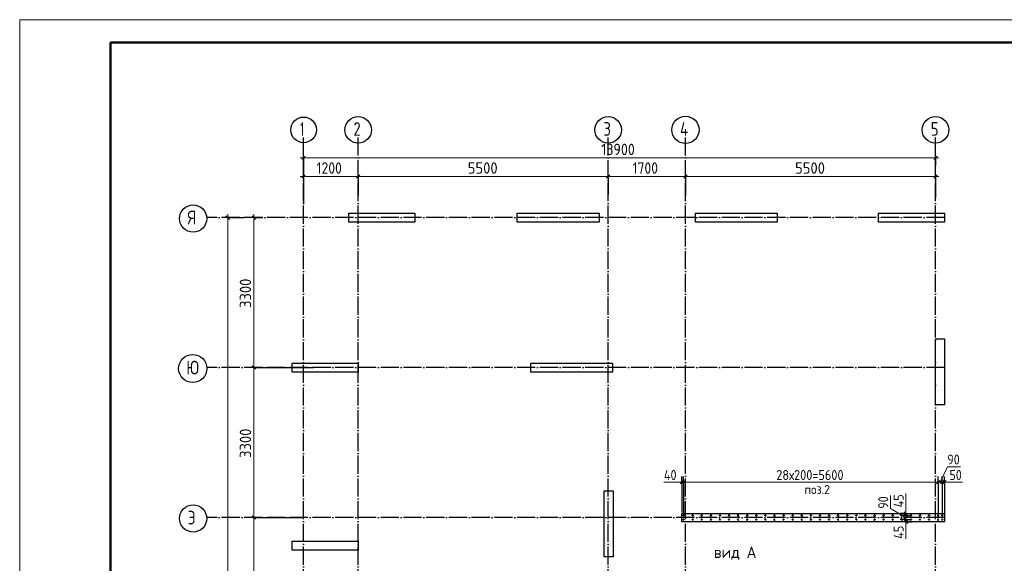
# Model space of a CAD drawing. Header units: millimetres. Extents: x -49773 to 2322955, y -3321 to 58485.
# Tile 250 of 256: x 1008641 to 1030300, y 45086 to 57049. Entities that reach past the tile are written whole.
import ezdxf

# ---------------------------------------------------------------- set-up
doc = ezdxf.new("R2010")
doc.units = ezdxf.units.MM
for name, pattern in [('______11', [500, 400, -50, 0, -50]), ('______3', [500, 400, -100]), ('______5', [1100, 800, -100, 100, -100])]:
    doc.linetypes.add(name, pattern=pattern)
for name, color, linetype, lineweight in [('Standard', 7, 'Continuous', 25), ('Арм.стержн. вертикальными 1', 22, 'Continuous', 35), ('Балка_ общее', 7, '______3', 13), ('Обозначение разреза_ общее', 7, 'Continuous', 25), ('Размерная линия_ общее', 7, 'Continuous', 13), ('Стена_ общее', 7, 'Continuous', 35)]:
    doc.layers.add(name, color=color, linetype=linetype, lineweight=lineweight)
doc.layers.add('Осевая линия_ общее', color=7, linetype='______5', lineweight=13, true_color=0xa0a0a0)
doc.styles.add('ISOCPEUR', font='txt')

msp = doc.modelspace()

# ---------------------------------------------------------------- linework, layer by layer
at = {"color": 7, "linetype": 'Continuous', "lineweight": 25, "transparency": 33554687}
for p, q in [((1015884.6, 52592.5), (1015884.6, 52792.5)), ((1015884.6, 52792.5), (1017334.6, 52792.5)), ((1017334.6, 52792.5), (1017334.6, 52592.5)), ((1019584.6, 52592.5), (1019584.6, 52792.5)), ((1019584.6, 52792.5), (1021384.6, 52792.5)), ((1021384.6, 52792.5), (1021384.6, 52592.5)), ((1023504.6, 52592.5), (1023504.6, 52792.5)), ((1023504.6, 52792.5), (1025304.6, 52792.5)), ((1025304.6, 52792.5), (1025304.6, 52592.5)), ((1027534.6, 52592.5), (1027534.6, 52792.5)), ((1027534.6, 52792.5), (1028984.6, 52792.5)), ((1028984.6, 52792.5), (1028984.6, 52592.5)), ((1017334.6, 52592.5), (1015884.6, 52592.5)), ((1021384.6, 52592.5), (1019584.6, 52592.5)), ((1025304.6, 52592.5), (1023504.6, 52592.5)), ((1028984.6, 52592.5), (1027534.6, 52592.5)), ((1028784.6, 48572.5), (1028784.6, 50022.5)), ((1028784.6, 50022.5), (1028984.6, 50022.5)), ((1028984.6, 50022.5), (1028984.6, 48572.5)), ((1014634.6, 49292.5), (1014634.6, 49492.5)), ((1014634.6, 49492.5), (1016084.6, 49492.5)), ((1016084.6, 49492.5), (1016084.6, 49292.5)), ((1019884.6, 49292.5), (1019884.6, 49492.5)), ((1019884.6, 49492.5), (1021684.6, 49492.5)), ((1021684.6, 49492.5), (1021684.6, 49292.5)), ((1016084.6, 49292.5), (1014634.6, 49292.5)), ((1021684.6, 49292.5), (1019884.6, 49292.5)), ((1028984.6, 48572.5), (1028784.6, 48572.5)), ((1021494.6, 45227.5), (1021494.6, 46677.5)), ((1021494.6, 46677.5), (1021694.6, 46677.5)), ((1021694.6, 46677.5), (1021694.6, 45227.5)), ((1014634.6, 45372.5), (1014634.6, 45572.5)), ((1014634.6, 45572.5), (1016084.6, 45572.5)), ((1016084.6, 45572.5), (1016084.6, 45372.5)), ((1016084.6, 45372.5), (1014634.6, 45372.5)), ((1021694.6, 45227.5), (1021494.6, 45227.5))]:
    msp.add_line(p, q, dxfattribs=at)
at = {"layer": 'Standard', "color": 7, "linetype": 'Continuous', "lineweight": 13, "transparency": 33554687}
msp.add_lwpolyline([(1008641.1, -2350.8), (1050641.1, -2350.8), (1050641.1, 57049.2), (1008641.1, 57049.2), (1008641.1, -2350.8)], close=True, dxfattribs=at)
at = {"layer": 'Standard', "color": 7, "linetype": 'Continuous', "lineweight": 50, "transparency": 33554687}
msp.add_lwpolyline([(1010641.1, 56549.2), (1050141.1, 56549.2), (1050141.1, -1850.8), (1010641.1, -1850.8), (1010641.1, 56549.2)], close=True, dxfattribs=at)
at = {"layer": 'Арм.стержн. вертикальными 1', "color": 4, "linetype": 'Continuous', "lineweight": 50, "transparency": 33554687}
for centre in [(1023244.6, 46137.5), (1023444.6, 46137.5), (1023644.6, 46137.5), (1023844.6, 46137.5), (1024044.6, 46137.5), (1024244.6, 46137.5), (1024444.6, 46137.5), (1024644.6, 46137.5), (1024844.6, 46137.5), (1025044.6, 46137.5), (1025244.6, 46137.5), (1025444.6, 46137.5), (1025644.6, 46137.5), (1025844.6, 46137.5), (1026044.6, 46137.5), (1026244.6, 46137.5), (1026444.6, 46137.5), (1026644.6, 46137.5), (1026844.6, 46137.5), (1027044.6, 46137.5), (1027244.6, 46137.5), (1027444.6, 46137.5), (1027644.6, 46137.5), (1027844.6, 46137.5), (1028044.6, 46137.5), (1028244.6, 46137.5), (1028444.6, 46137.5), (1028644.6, 46137.5), (1028844.6, 46137.5), (1028934.6, 46137.5), (1023244.6, 46047.5), (1023444.6, 46047.5), (1023644.6, 46047.5), (1023844.6, 46047.5), (1024044.6, 46047.5), (1024244.6, 46047.5), (1024444.6, 46047.5), (1024644.6, 46047.5), (1024844.6, 46047.5), (1025044.6, 46047.5), (1025244.6, 46047.5), (1025444.6, 46047.5), (1025644.6, 46047.5), (1025844.6, 46047.5), (1026044.6, 46047.5), (1026244.6, 46047.5), (1026444.6, 46047.5), (1026644.6, 46047.5), (1026844.6, 46047.5), (1027044.6, 46047.5), (1027244.6, 46047.5), (1027444.6, 46047.5), (1027644.6, 46047.5), (1027844.6, 46047.5), (1028044.6, 46047.5), (1028244.6, 46047.5), (1028444.6, 46047.5), (1028644.6, 46047.5), (1028844.6, 46047.5), (1028934.6, 46047.5)]:
    msp.add_circle(centre, 5, dxfattribs=at)
at = {"layer": 'Балка_ общее', "color": 7, "linetype": 'Continuous', "lineweight": 13, "transparency": 33554687}
for p, q in [((1014884.6, 54009.8), (1014809.6, 54009.8)), ((1014884.6, 54009.8), (1028784.6, 54009.8)), ((1028784.6, 54009.8), (1028859.6, 54009.8)), ((1014884.6, 53599.8), (1014809.6, 53599.8)), ((1014884.6, 53599.8), (1016084.6, 53599.8)), ((1016084.6, 53599.8), (1021584.6, 53599.8)), ((1021584.6, 53599.8), (1023284.6, 53599.8)), ((1023284.6, 53599.8), (1028784.6, 53599.8)), ((1028784.6, 53599.8), (1028859.6, 53599.8)), ((1013216, 52692.5), (1013216, 52767.5)), ((1013791.5, 52692.5), (1013791.5, 52767.5)), ((1013791.5, 49392.5), (1013791.5, 52692.5)), ((1013791.5, 46092.5), (1013791.5, 49392.5)), ((1013791.5, 42172.5), (1013791.5, 46092.5))]:
    msp.add_line(p, q, dxfattribs=at)
at = {"layer": 'Балка_ общее', "color": 7, "linetype": 'Continuous', "lineweight": 25, "transparency": 33554687}
for p, q in [((1014847.1, 53972.3), (1014922.1, 54047.3)), ((1028747.1, 53972.3), (1028822.1, 54047.3)), ((1014847.1, 53562.3), (1014922.1, 53637.3)), ((1016047.1, 53562.3), (1016122.1, 53637.3)), ((1021547.1, 53562.3), (1021622.1, 53637.3)), ((1023247.1, 53562.3), (1023322.1, 53637.3)), ((1028747.1, 53562.3), (1028822.1, 53637.3)), ((1013253.5, 52655), (1013178.5, 52730)), ((1013829, 52655), (1013754, 52730)), ((1013829, 49355), (1013754, 49430)), ((1013829, 46055), (1013754, 46130))]:
    msp.add_line(p, q, dxfattribs=at)
at = {"layer": 'Балка_ общее', "color": 251, "linetype": 'Continuous', "lineweight": -3, "true_color": 0x656565, "transparency": 33554687}
for p, q in [((1014884.6, 54009.8), (1014884.6, 54134.8)), ((1014884.6, 54009.8), (1014884.6, 53884.8)), ((1014884.6, 54009.8), (1014884.6, 53652.5)), ((1028784.6, 54009.8), (1028784.6, 54134.8)), ((1028784.6, 54009.8), (1028784.6, 53884.8)), ((1028784.6, 54009.8), (1028784.6, 53838.4)), ((1014884.6, 53599.8), (1014884.6, 53724.8)), ((1016084.6, 53599.8), (1016084.6, 53724.8)), ((1021584.6, 53599.8), (1021584.6, 53724.8)), ((1023284.6, 53599.8), (1023284.6, 53724.8)), ((1028784.6, 53599.8), (1028784.6, 53724.8)), ((1014884.6, 53599.8), (1014884.6, 53474.8)), ((1014884.6, 53599.8), (1014884.6, 53012.5)), ((1016084.6, 53599.8), (1016084.6, 53474.8)), ((1016084.6, 53599.8), (1016084.6, 53180.3)), ((1021584.6, 53599.8), (1021584.6, 53474.8)), ((1021584.6, 53599.8), (1021584.6, 53201.9)), ((1023284.6, 53599.8), (1023284.6, 53474.8)), ((1023284.6, 53599.8), (1023284.6, 53180.3)), ((1028784.6, 53599.8), (1028784.6, 53474.8)), ((1028784.6, 53599.8), (1028784.6, 53138.7)), ((1013216, 52692.5), (1013091, 52692.5)), ((1013216, 52692.5), (1013341, 52692.5)), ((1013216, 52692.5), (1013568.4, 52692.5)), ((1013791.5, 52692.5), (1013666.5, 52692.5)), ((1013791.5, 52692.5), (1013916.5, 52692.5)), ((1013791.5, 52692.5), (1013988.4, 52692.5)), ((1013791.5, 49392.5), (1013666.5, 49392.5)), ((1013791.5, 49392.5), (1013916.5, 49392.5)), ((1013791.5, 49392.5), (1015101.5, 49392.5)), ((1013791.5, 46092.5), (1013666.5, 46092.5)), ((1013791.5, 46092.5), (1013916.5, 46092.5)), ((1013791.5, 46092.5), (1014858.1, 46092.5))]:
    msp.add_line(p, q, dxfattribs=at)
at = {"layer": 'Балка_ общее', "color": 7, "linetype": 'Continuous', "lineweight": 13, "transparency": 33554687}
msp.add_lwpolyline([(1013216, 31652.5), (1013216, 41645.5), (1013216, 41645.5), (1013216, 52692.5)], dxfattribs=at)
at = {"layer": 'Осевая линия_ общее', "color": 253, "linetype": '______11', "lineweight": -3, "true_color": 0xa0a0a0, "transparency": 33554687}
for p, q in [((1014884.6, 31552.5), (1014884.6, 54460.7)), ((1016084.6, 31552.5), (1016084.6, 54460.7)), ((1021584.6, 31552.5), (1021584.6, 54460.7)), ((1023284.6, 31552.5), (1023284.6, 54460.7)), ((1028784.6, 31552.5), (1028784.6, 54460.7)), ((1028984.6, 52692.5), (1012752.8, 52692.5)), ((1028984.6, 49392.5), (1012752.8, 49392.5)), ((1028984.6, 46092.5), (1012752.8, 46092.5))]:
    msp.add_line(p, q, dxfattribs=at)
at = {"layer": 'Осевая линия_ общее', "color": 7, "linetype": 'Continuous', "lineweight": 25, "transparency": 33554687}
for centre, radius in [((1014886.5, 54624.6), 281.9), ((1016087, 54624.6), 292.4), ((1021587, 54624.6), 292.4), ((1023285.9, 54624.6), 298.8), ((1028787, 54624.6), 292.4), ((1012456.6, 52673), 298.8), ((1012447.3, 49373), 309.5), ((1012456.6, 46073), 298.8)]:
    msp.add_circle(centre, radius, dxfattribs=at)
at = {"layer": 'Размерная линия_ общее', "color": 7, "linetype": 'Continuous', "lineweight": 13, "transparency": 33554687}
for p, q in [((1028889.6, 46869.3), (1029046.5, 47210.3)), ((1029046.5, 47210.3), (1029332.5, 47210.3)), ((1023119.7, 46869.5), (1022811.7, 46869.5)), ((1023224.6, 46869.3), (1023119.7, 46869.5)), ((1023204.6, 46869.3), (1023129.6, 46869.3)), ((1023204.6, 46869.3), (1023244.6, 46869.3)), ((1023244.6, 46869.3), (1028844.6, 46869.3)), ((1028844.6, 46869.3), (1028934.6, 46869.3)), ((1028934.6, 46869.3), (1028984.6, 46869.3)), ((1028959.6, 46869.3), (1029093.4, 46869.8)), ((1028984.6, 46869.3), (1029059.6, 46869.3)), ((1029093.4, 46869.8), (1029379.4, 46869.8)), ((1027796.2, 46288.9), (1027796.2, 46574.9)), ((1028135.9, 46317.5), (1028135.9, 46625.5)), ((1028135.6, 46092.7), (1027796.2, 46288.9)), ((1028135.6, 46160), (1028135.9, 46317.5)), ((1028135.6, 46182.5), (1028135.6, 46257.5)), ((1028135.6, 46137.5), (1028135.6, 46182.5)), ((1028135.6, 46048), (1028135.6, 46137.5)), ((1028135.6, 46002.5), (1028135.6, 46048)), ((1028135.6, 46025.2), (1028136.2, 45934.8)), ((1028135.6, 46002.5), (1028135.6, 45927.5)), ((1028136.2, 45934.8), (1028136.2, 45626.8))]:
    msp.add_line(p, q, dxfattribs=at)
at = {"layer": 'Размерная линия_ общее', "color": 7, "linetype": 'Continuous', "lineweight": 25, "transparency": 33554687}
for p, q in [((1023167.1, 46831.8), (1023242.1, 46906.8)), ((1023207.1, 46831.8), (1023282.1, 46906.8)), ((1028807.1, 46831.8), (1028882.1, 46906.8)), ((1028897.1, 46831.8), (1028972.1, 46906.8)), ((1028947.1, 46831.8), (1029022.1, 46906.8)), ((1028173.1, 46145), (1028098.1, 46220)), ((1028173.1, 46100), (1028098.1, 46175)), ((1028173.1, 46010.5), (1028098.1, 46085.5)), ((1028173.1, 45965), (1028098.1, 46040))]:
    msp.add_line(p, q, dxfattribs=at)
at = {"layer": 'Размерная линия_ общее', "color": 253, "linetype": 'Continuous', "lineweight": -3, "true_color": 0xa0a0a0, "transparency": 33554687}
for p, q in [((1023204.6, 46869.3), (1023204.6, 46994.3)), ((1023204.6, 46869.3), (1023204.6, 46744.3)), ((1023204.6, 46869.3), (1023204.6, 46202.5)), ((1023244.6, 46869.3), (1023244.6, 46994.3)), ((1023244.6, 46869.3), (1023244.6, 46744.3)), ((1023244.6, 46869.3), (1023244.6, 46157.5)), ((1028844.6, 46869.3), (1028844.6, 46994.3)), ((1028844.6, 46869.3), (1028844.6, 46744.3)), ((1028844.6, 46869.3), (1028844.6, 46157.5)), ((1028934.6, 46869.3), (1028934.6, 46994.3)), ((1028934.6, 46869.3), (1028934.6, 46744.3)), ((1028934.6, 46869.3), (1028934.6, 46157.5)), ((1028984.6, 46869.3), (1028984.6, 46994.3)), ((1028984.6, 46869.3), (1028984.6, 46744.3)), ((1028984.6, 46869.3), (1028984.6, 46157.5)), ((1028135.6, 46182.5), (1028010.6, 46182.5)), ((1028135.6, 46137.5), (1028010.6, 46137.5)), ((1028135.6, 46182.5), (1028260.6, 46182.5)), ((1028135.6, 46137.5), (1028260.6, 46137.5)), ((1028135.6, 46137.5), (1028169.3, 46137.5)), ((1028135.6, 46048), (1028010.6, 46048)), ((1028135.6, 46002.5), (1028010.6, 46002.5)), ((1028135.6, 46048), (1028260.6, 46048)), ((1028135.6, 46048), (1028169.3, 46048)), ((1028135.6, 46002.5), (1028260.6, 46002.5))]:
    msp.add_line(p, q, dxfattribs=at)
for points in [[(1028135.6, 46182.5), (1028119, 46182.5), (1028119, 46182.5), (1028108.8, 46182.5)], [(1028135.6, 46002.5), (1028119.1, 46002.5), (1028119.1, 46002.5), (1028108.8, 46002.5)]]:
    msp.add_lwpolyline(points, dxfattribs=at)
at = {"layer": 'Стена_ общее', "color": 7, "linetype": 'Continuous', "lineweight": 25, "transparency": 33554687}
for p, q in [((1023204.6, 46002.5), (1023204.6, 46182.5)), ((1023204.6, 46182.5), (1028984.6, 46182.5)), ((1028984.6, 46182.5), (1028984.6, 46002.5)), ((1028984.6, 46002.5), (1023204.6, 46002.5))]:
    msp.add_line(p, q, dxfattribs=at)

# ---------------------------------------------------------------- texts
at = {"layer": 'Standard', "color": 7, "linetype": 'Continuous', "lineweight": 18, "transparency": 33554687, "insert": (1025903.6, 46609.8), "char_height": 200, "width": 703.224, "attachment_point": 7, "style": 'ISOCPEUR'}
msp.add_mtext('\\W0.94;поз.2', dxfattribs=at)
at = {"layer": 'Балка_ общее', "color": 7, "linetype": 'Continuous', "lineweight": 25, "transparency": 33554687, "char_height": 250, "attachment_point": 7, "style": 'ISOCPEUR'}
for s, insert, width in [('\\W0.89;13900', (1021434.6, 54069.8), 935.856), ('\\W0.87;1200', (1015172.1, 53659.8), 757.842), ('\\W0.93;5500', (1018497.1, 53659.8), 816.026), ('\\W0.87;1700', (1022122.1, 53659.8), 757.842), ('\\W0.93;5500', (1025697.1, 53659.8), 816.026)]:
    msp.add_mtext(s, dxfattribs=dict(at, insert=insert, width=width))
at = {"layer": 'Балка_ общее', "color": 7, "linetype": 'Continuous', "lineweight": 25, "transparency": 33554687, "char_height": 250, "width": 816.012, "attachment_point": 7, "rotation": 90, "style": 'ISOCPEUR'}
for insert in [(1013731.5, 50705), (1013731.5, 47405)]:
    msp.add_mtext('\\W0.93;3300', dxfattribs=dict(at, insert=insert))
at = {"layer": 'Обозначение разреза_ общее', "color": 7, "linetype": 'Continuous', "lineweight": 25, "transparency": 33554687, "insert": (1023912.1, 45164.6), "char_height": 250, "width": 1017.951, "attachment_point": 7, "style": 'ISOCPEUR'}
msp.add_mtext('\\W0.95;вид А', dxfattribs=at)
at = {"layer": 'Осевая линия_ общее', "color": 7, "linetype": 'Continuous', "lineweight": 25, "transparency": 33554687, "char_height": 300, "attachment_point": 7, "style": 'ISOCPEUR'}
for s, insert, width in [('\\W0.78;2', (1015982, 54494.1), 326.407), ('\\W0.78;3', (1021482, 54494.1), 326.407), ('\\W0.56;1', (1014811.5, 54494.1), 233.333), ('\\W0.80;4', (1023165.9, 54494.1), 359.839), ('\\W0.78;5', (1028682, 54494.1), 326.407), ('\\W0.80;Я', (1012336.6, 52542.5), 359.83), ('\\W0.83;Ю', (1012304.8, 49242.5), 408.875), ('\\W0.80;Э', (1012336.6, 45942.5), 359.83)]:
    msp.add_mtext(s, dxfattribs=dict(at, insert=insert, width=width))
at = {"layer": 'Размерная линия_ общее', "color": 7, "linetype": 'Continuous', "lineweight": 25, "transparency": 33554687, "char_height": 220, "attachment_point": 7, "style": 'ISOCPEUR'}
for s, insert, width in [('\\W0.87;90', (1029046.5, 47260.3), 403.924), ('\\W0.88;40', (1022811.7, 46919.5), 426.804), ('\\W0.89;28х200=5600', (1025284.6, 46919.3), 1636.16), ('\\W0.87;50', (1029093.4, 46919.8), 403.924)]:
    msp.add_mtext(s, dxfattribs=dict(at, insert=insert, width=width))
at = {"layer": 'Размерная линия_ общее', "color": 7, "linetype": 'Continuous', "lineweight": 25, "transparency": 33554687, "char_height": 220, "attachment_point": 7, "rotation": 90, "style": 'ISOCPEUR'}
for s, insert, width in [('\\W0.87;90', (1027746.2, 46288.9), 403.924), ('\\W0.88;45', (1028085.9, 46317.5), 426.797), ('\\W0.88;45', (1028086.2, 45626.8), 426.797)]:
    msp.add_mtext(s, dxfattribs=dict(at, insert=insert, width=width))

doc.saveas('drawing.dxf')
